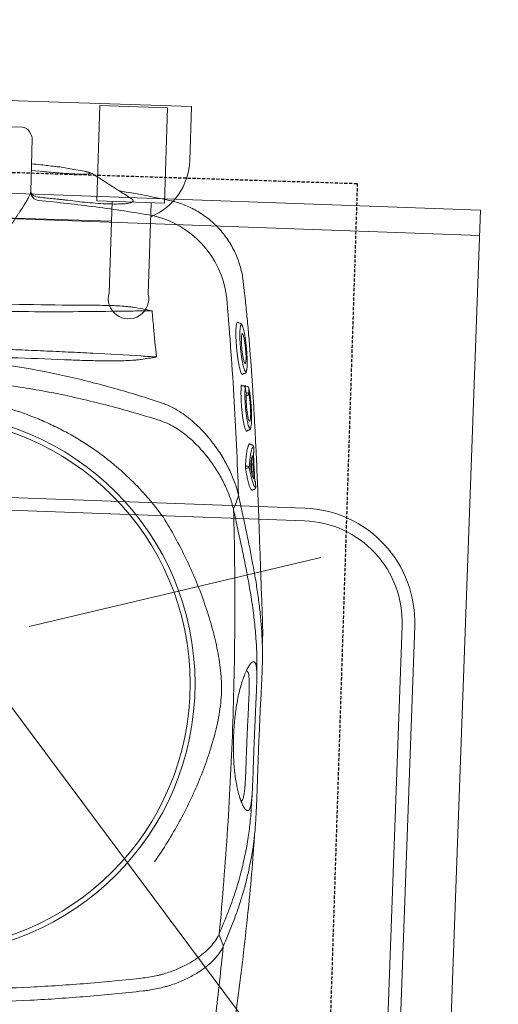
# Model space of a CAD drawing. Header units: millimetres. Extents: x 297264 to 416219, y -77299 to -23696.
# Tile 116 of 187: x 328414 to 328603, y -26513 to -26124. Entities that reach past the tile are written whole.
import ezdxf

# ---------------------------------------------------------------- set-up
doc = ezdxf.new("R2010")
doc.units = ezdxf.units.MM
doc.header["$LTSCALE"] = 2.5
doc.linetypes.add('11aa1PB-bd$0$11aa1PB-af$0$TRATTEGGIATA', pattern=[0.75, 0.5, -0.25])
for name, color, linetype, lineweight in [('CKD Equipments', 252, 'Continuous', 0), ('EQUIPMENT', 210, 'Continuous', 0), ('HATCH LIGHT', 250, 'Continuous', 0), ('K Equipment', 30, 'Continuous', 9)]:
    doc.layers.add(name, color=color, linetype=linetype, lineweight=lineweight)
doc.layers.add('FAINTEQUIP', color=253, linetype='Continuous')

# ---------------------------------------------------------------- blocks, each defined once
blk = doc.blocks.new('H-WASH')
at = {"layer": 'CKD Equipments', "color": 4}
for p, q in [((20, 0), (-20, 0)), ((20, -40), (20, 0)), ((20, -1), (-20, -1)), ((2.781, -17.054), (14.192, -13.925)), ((1.603, -19.539), (14.288, -35.313))]:
    blk.add_line(p, q, dxfattribs=at)
for points in [[(-13.5, -38), (13.5, -38, 0.414214), (18, -33.5), (18, -16.5, 0.414214), (13.5, -12), (-13.5, -12, 0.414214), (-18, -16.5), (-18, -33.5, 0.414214)], [(-13.5, -37.5), (13.5, -37.5, 0.414214), (17.5, -33.5), (17.5, -16.5, 0.414214), (13.5, -12.5), (-13.5, -12.5, 0.414214), (-17.5, -16.5), (-17.5, -33.5, 0.414214)]]:
    blk.add_lwpolyline(points, format="xyb", close=True, dxfattribs=at)
blk = doc.blocks.new('G$C62143A14')
at = {"linetype": 'Continuous', "lineweight": 0}
for p, q in [((203.83, 446.85), (137.8, 446.14)), ((207.44, 444.22), (206.85, 445.18)), ((208.18, 421.59), (207.96, 442.42)), ((208.09, 429.99), (211.67, 429.77)), ((229.05, 430.4), (224.9, 430.98)), ((263.02, 420.05), (263.03, 420.06)), ((293.32, 389.13), (293.32, 389.13)), ((293.99, 384.45), (293.33, 389.13)), ((291.52, 372.86), (291.75, 373.03)), ((291.75, 373.03), (291.89, 372.94)), ((292.68, 372.68), (292.07, 372.73)), ((294.69, 352.82), (294.55, 352.56)), ((294.69, 352.82), (295.04, 352.87)), ((295.02, 347.96), (294.44, 348.02)), ((295.57, 347.57), (295.56, 347.78)), ((295.62, 347.42), (295.63, 347.34)), ((296.51, 347.79), (295.72, 347.85)), ((297.11, 347.26), (297.12, 347.17)), ((297.14, 330.54), (297.51, 330.6)), ((299.19, 324.84), (298.65, 324.89)), ((299.65, 313.02), (299.11, 319.03)), ((299.93, 306.87), (299.54, 307.1)), ((300.25, 307.25), (300.6, 307.28)), ((263.88, 107.91), (263.87, 107.91))]:
    blk.add_line(p, q, dxfattribs=at)
at = {"linetype": 'Continuous', "lineweight": 0, "flags": 128}
for points in [[(297.14, 316.41), (297.53, 316.42), (297.75, 316.42)], [(297.76, 315.55), (297.54, 315.55), (297.25, 315.55)], [(294.35, 303.89), (293.65, 301.9), (292.93, 299.88)], [(294.36, 303.9), (294.36, 303.9), (294.36, 303.9)], [(294.76, 127.41), (294.02, 129.04), (293.28, 130.69)]]:
    blk.add_lwpolyline(points, dxfattribs=at)
at = {"linetype": 'Continuous', "lineweight": 0}
for radius in [106.93, 105]:
    blk.add_circle((173.18, 226), radius, dxfattribs=at)
for centre, radius, start, end in [((203.87, 443.35), 3.5, 31.58, 90.6162), ((204.46, 442.38), 3.5, 0.6162, 31.58), ((211.65, 421.66), 3.47, 181.0853, 266.5636), ((211.04, 422.65), 3.14, 205.2925, 273.8166), ((249.74, 376.79), 37.74, 9.6758, 79.5449), ((264.82, 359.79), 5.1, 198.6597, 198.9824), ((294.94, 347.26), 0.7, 12.661, 83.5815), ((296.43, 347.09), 0.7, 13.9483, 83.5267), ((296.58, 344.61), 0.647, 25.9821, 94.7257), ((296.48, 344.98), 0.693, 275.2747, 353.0745), ((298.68, 325.23), 0.348, 185.1947, 265.5072), ((299.12, 324.15), 0.697, 5.1574, 85.494), ((299.33, 321.9), 0.695, 318.7848, 5.7695), ((297.12, 316.75), 0.335, 206.4693, 272.844), ((297.27, 315.2), 0.351, 93.7086, 162.6713), ((297.78, 315.75), 0.67, 26.2861, 92.8593), ((297.71, 316.25), 0.701, 273.6779, 342.8405), ((300.28, 306.9), 0.349, 95.7954, 184.7427), ((300.53, 307.98), 0.698, 275.8053, 4.7892), ((300.37, 310.04), 0.693, 4.1684, 50.6673)]:
    blk.add_arc(centre, radius, start, end, dxfattribs=at)
for points, knots in [([(217.34, 431.84), (215.51, 432.03), (212.42, 432.35), (209.32, 432.48), (208.06, 432.53)], [0, 0, 0, 0, 0.593547, 1, 1, 1, 1]), ([(224.9, 430.98), (223.05, 431.29), (220.59, 431.72), (217.98, 431.83), (217.34, 431.86)], [0, 0, 0, 0, 0.753677, 1, 1, 1, 1]), ([(211.67, 429.77), (212.8, 429.7), (215.09, 429.56), (218.36, 429.4), (221.43, 429.28), (224.19, 429.21), (226.63, 429.19), (228.63, 429.23), (230.14, 429.31), (231.09, 429.45), (231.48, 429.63), (231.26, 429.85), (230.51, 430.11), (229.54, 430.3), (229.05, 430.4)], [0, 0, 0, 0, 0.082182, 0.166764, 0.247017, 0.329479, 0.412022, 0.496967, 0.579727, 0.664898, 0.747476, 0.832441, 0.915021, 1, 1, 1, 1]), ([(232.62, 429.35), (232.51, 429.44), (232.21, 429.6), (231.78, 429.77), (231.17, 429.96), (230.4, 430.16), (229.66, 430.3), (229.26, 430.36)], [0, 0, 0, 0, 0.095307, 0.229075, 0.409095, 0.722588, 1, 1, 1, 1]), ([(247.95, 420.3), (247.03, 420.83), (244.9, 422.08), (241.37, 424.17), (237.17, 426.65), (234.2, 428.42), (232.62, 429.35)], [0, 0, 0, 0, 0.1790671, 0.418189, 0.6906263, 1, 1, 1, 1]), ([(191.78, 388.17), (191.99, 389.22), (192.26, 390.25), (192.87, 392.28), (193.22, 393.28), (193.97, 395.21), (194.37, 396.15), (195.22, 398), (195.66, 398.9), (196.56, 400.66), (197.02, 401.53), (197.72, 402.8), (197.95, 403.22), (198.43, 404.05), (198.66, 404.46), (199.83, 406.48), (200.76, 408.01), (202.1, 410.19), (202.54, 410.89), (203.17, 411.93), (203.38, 412.27), (203.79, 412.93), (203.99, 413.25), (204.96, 414.85), (205.66, 416.01), (206.41, 417.33), (206.55, 417.58), (206.82, 418.08), (206.95, 418.32), (207.3, 419.01), (207.5, 419.42), (208, 420.56), (208.18, 421.17), (208.18, 421.59)], [0, 0, 0, 0, 0.0625, 0.0625, 0.125, 0.125, 0.1875, 0.1875, 0.25, 0.25, 0.3125, 0.3125, 0.34375, 0.34375, 0.375, 0.375, 0.5, 0.5, 0.5625, 0.5625, 0.59375, 0.59375, 0.625, 0.625, 0.75, 0.75, 0.78125, 0.78125, 0.8125, 0.8125, 0.875, 0.875, 1, 1, 1, 1]), ([(222.04, 418.78), (222.04, 418.78), (223.3, 418.79), (225.86, 418.35), (229.86, 418.16), (233.98, 417.93), (237.98, 417.85), (241.53, 417.88), (244.47, 418.04), (246.75, 418.33), (248.25, 418.73), (248.89, 419.24), (248.81, 419.75), (248.17, 420.12), (247.95, 420.25)], [0, 0, 0, 0, 0.000001, 0.07749, 0.156459, 0.25141, 0.349211, 0.444694, 0.543101, 0.640433, 0.740837, 0.840407, 0.943195, 1, 1, 1, 1]), ([(263.02, 420.08), (257.33, 421.08), (250.71, 422.24), (244.05, 423.02), (243.13, 423.13)], [0, 0, 0, 0, 0.861575, 1, 1, 1, 1]), ([(293.34, 389.13), (293.26, 389.7), (293.04, 391.17), (292.46, 393.48), (291.65, 396.06), (290.65, 398.57), (289.42, 401.09), (287.96, 403.58), (286.27, 406.01), (284.41, 408.27), (282.41, 410.34), (280.28, 412.24), (278.04, 413.94), (275.7, 415.46), (273.28, 416.78), (270.8, 417.9), (268.28, 418.84), (265.73, 419.56), (263.98, 419.98), (263.07, 420.1), (263.03, 420.11)], [0, 0, 0, 0, 0.037673, 0.095878, 0.154189, 0.212585, 0.271048, 0.33568, 0.39959, 0.46265, 0.524915, 0.586431, 0.647228, 0.707328, 0.766741, 0.825471, 0.883514, 0.940856, 0.997479, 1, 1, 1, 1]), ([(211.25, 419.52), (213.05, 419.41), (214.85, 419.3), (217.55, 419.11), (218.89, 419.02), (220.47, 418.9), (221.14, 418.85), (221.59, 418.81), (221.81, 418.8), (222.04, 418.78)], [0, 0, 0, 0, 0.5, 0.5, 0.75, 0.875, 0.9375, 0.9375, 1, 1, 1, 1]), ([(211.44, 418.2), (215.22, 417.96), (222.78, 417.5), (234.09, 416.51), (245.37, 415.35), (252.85, 414.38), (256.59, 413.9)], [0, 0, 0, 0, 0.249615, 0.499229, 0.749614, 1, 1, 1, 1]), ([(222.04, 418.78), (222.04, 418.78), (222.04, 418.78), (222.04, 418.78), (222.04, 418.78), (222.04, 418.78), (222.04, 418.78)], [0, 0, 0, 0, 0.000000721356, 0.000000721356, 0.000000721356, 0.000001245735, 0.000001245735, 0.000001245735, 0.000001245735]), ([(222.04, 418.78), (222.04, 418.78), (222.04, 418.78), (222.04, 418.78), (222.04, 418.78), (222.04, 418.78)], [0, 0, 0, 0, 0.341802, 0.948176, 1, 1, 1, 1]), ([(286.94, 383.13), (287.76, 376.65), (288.53, 370.15), (289.98, 357.15), (290.66, 350.64), (292.54, 331.08), (293.61, 318), (294.49, 304.89)], [0, 0, 0, 0, 0.25, 0.25, 0.5, 0.5, 1, 1, 1, 1]), ([(306.03, 246.53), (306.05, 246.74), (306.1, 247.44), (306.09, 249.1), (306.02, 251.41), (305.91, 253.61), (305.79, 255.51), (305.64, 257.64), (305.45, 260.19), (305.22, 263.27), (304.97, 266.57), (304.74, 269.7), (304.53, 272.52), (304.32, 275.47), (304.06, 279.2), (303.74, 283.72), (303.37, 289.07), (302.98, 294.49), (302.53, 300.72), (302.02, 307.68), (301.42, 315.36), (300.79, 323.06), (300.12, 330.75), (299.43, 338.41), (298.7, 346.04), (297.93, 353.61), (297.11, 361.08), (296.25, 368.42), (295.34, 375.55), (294.6, 380.92), (294.16, 383.8), (294.06, 384.46)], [0, 0, 0, 0, 0.00345, 0.046619, 0.089766, 0.112425, 0.13508, 0.158154, 0.181221, 0.209069, 0.237397, 0.25624, 0.275086, 0.294404, 0.313726, 0.346115, 0.37852, 0.411676, 0.44484, 0.491581, 0.538367, 0.585123, 0.633242, 0.681401, 0.729516, 0.779903, 0.830337, 0.880732, 0.93264, 0.98459, 1, 1, 1, 1]), ([(191, 376.67), (198.59, 376.8), (206.17, 376.94), (221.3, 377.29), (228.84, 377.49), (236.37, 377.71)], [0, 0, 0, 0, 0.5, 0.5, 1, 1, 1, 1]), ([(236.37, 377.71), (238.67, 377.78), (240.98, 377.82), (244.44, 377.78), (245.59, 377.76), (247.31, 377.68), (247.89, 377.65), (249.04, 377.56), (249.61, 377.51), (250.18, 377.45)], [0, 0, 0, 0, 0.5, 0.5, 0.75, 0.75, 0.875, 0.875, 1, 1, 1, 1]), ([(250.28, 375.96), (244.6, 375.66), (238.88, 375.38), (227.37, 374.87), (221.57, 374.64), (209.88, 374.24), (204, 374.07), (192.2, 373.78), (186.29, 373.66), (180.37, 373.57)], [0, 0, 0, 0, 0.25, 0.25, 0.5, 0.5, 0.75, 0.75, 1, 1, 1, 1]), ([(294.16, 352.6), (294.11, 352.65), (293.98, 352.78), (293.73, 353.31), (293.42, 354.15), (293.09, 355.26), (292.77, 356.58), (292.44, 358.09), (292.14, 359.73), (291.87, 361.47), (291.63, 363.23), (291.44, 364.97), (291.29, 366.64), (291.2, 368.2), (291.16, 369.59), (291.18, 370.78), (291.24, 371.74), (291.35, 372.47), (291.46, 372.73), (291.52, 372.86)], [0, 0, 0, 0, 0.033748, 0.0943765, 0.1550059, 0.2164046, 0.2778011, 0.3394988, 0.401186, 0.4625018, 0.5238027, 0.5842501, 0.6446877, 0.7043114, 0.7639324, 0.8229043, 0.8818778, 0.9409376, 1, 1, 1, 1]), ([(291.89, 372.94), (291.91, 372.94), (291.96, 372.91), (292.02, 372.8), (292.06, 372.73)], [0, 0, 0, 0, 0.362557, 1, 1, 1, 1]), ([(293.71, 371.53), (293.63, 371.79), (293.53, 372.04), (293.36, 372.27), (293.05, 372.57), (292.8, 372.64), (292.68, 372.68)], [0, 0, 0, 0, 0.040319, 0.556981, 0.79767, 1, 1, 1, 1]), ([(292.91, 371.44), (292.88, 371.3), (292.81, 370.96), (292.76, 370.16), (292.74, 369.11), (292.77, 367.89), (292.85, 366.53), (292.97, 365.07), (293.13, 363.56), (293.33, 362.02), (293.56, 360.51), (293.82, 359.04), (294.1, 357.68), (294.39, 356.46), (294.69, 355.42), (294.95, 354.63), (295.11, 354.31), (295.18, 354.18)], [0, 0, 0, 0, 0.051259, 0.120283, 0.188472, 0.25666, 0.324296, 0.39193, 0.459615, 0.527293, 0.595995, 0.664696, 0.734631, 0.804571, 0.875351, 0.946131, 1, 1, 1, 1]), ([(293.27, 372.08), (293.21, 372.06), (293.08, 372.03), (292.98, 371.77), (292.93, 371.56), (292.92, 371.5), (292.91, 371.44)], [0, 0, 0, 0, 0.435282, 0.87053, 0.887642, 1, 1, 1, 1]), ([(293.7, 371.55), (293.63, 371.69), (293.48, 371.99), (293.35, 372.05), (293.27, 372.08)], [0, 0, 0, 0, 0.460027, 1, 1, 1, 1]), ([(295.97, 354.29), (295.98, 354.35), (296.04, 354.57), (296.08, 355.21), (296.1, 356.17), (296.07, 357.34), (296, 358.65), (295.88, 360.07), (295.73, 361.57), (295.54, 363.11), (295.32, 364.64), (295.08, 366.13), (294.82, 367.54), (294.55, 368.81), (294.27, 369.93), (294, 370.83), (293.81, 371.37), (293.71, 371.53), (293.7, 371.55)], [0, 0, 0, 0, 0.024652, 0.093115, 0.161575, 0.22959, 0.297606, 0.365358, 0.433111, 0.501455, 0.569803, 0.639058, 0.708314, 0.778292, 0.84826, 0.918899, 0.989527, 1, 1, 1, 1]), ([(295.02, 357.12), (294.94, 357.28), (294.74, 357.66), (294.4, 358.94), (294.04, 360.69), (293.73, 362.7), (293.52, 364.71), (293.42, 366.44), (293.44, 367.69), (293.53, 368.06), (293.57, 368.21)], [0, 0, 0, 0, 0.104326, 0.2390748, 0.3747463, 0.5100267, 0.6439516, 0.7758487, 0.9059011, 1, 1, 1, 1]), ([(293.57, 368.21), (293.58, 368.28), (293.62, 368.55), (293.7, 368.56), (293.75, 368.57)], [0, 0, 0, 0, 0.273671, 1, 1, 1, 1]), ([(293.75, 368.57), (293.78, 368.56), (293.88, 368.54), (294, 368.28), (294.08, 368.1)], [0, 0, 0, 0, 0.292267, 1, 1, 1, 1]), ([(294.08, 368.1), (294.1, 368.07), (294.22, 367.87), (294.49, 366.91), (294.84, 365.29), (295.16, 363.32), (295.41, 361.3), (295.55, 359.45), (295.58, 357.95), (295.5, 357.42), (295.46, 357.16)], [0, 0, 0, 0, 0.025718, 0.168563, 0.309104, 0.450813, 0.590944, 0.727665, 0.867111, 1, 1, 1, 1]), ([(176.37, 358.94), (182.93, 359), (189.47, 359.03), (199.27, 359.03), (202.53, 359.03), (209.05, 359), (212.31, 358.99), (218.81, 358.93), (222.06, 358.9), (228.52, 358.82), (231.74, 358.78), (241.38, 358.62), (247.76, 358.49), (254.1, 358.33)], [0, 0, 0, 0, 0.25, 0.25, 0.375, 0.375, 0.5, 0.5, 0.625, 0.625, 0.75, 0.75, 1, 1, 1, 1]), ([(260, 358.13), (259.94, 358.11), (259.88, 358.09), (259.76, 358.07), (259.7, 358.05), (259.52, 358.01), (259.39, 357.99), (259.03, 357.91), (258.79, 357.86), (258.06, 357.71), (257.57, 357.62), (256.11, 357.33), (255.14, 357.15), (254.16, 356.97)], [0, 0, 0, 0, 0.03125, 0.03125, 0.0625, 0.0625, 0.125, 0.125, 0.25, 0.25, 0.5, 0.5, 1, 1, 1, 1]), ([(259.99, 358.16), (260.03, 358.16), (260.08, 358.17), (260.13, 358.18), (260.13, 358.18), (260.14, 358.18), (260.15, 358.18)], [0, 0, 0, 0, 0.0002027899, 0.0002027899, 0.0002027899, 0.000241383, 0.000241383, 0.000241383, 0.000241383]), ([(260, 358.13), (260.04, 358.14), (260.08, 358.16), (260.13, 358.17), (260.14, 358.18), (260.14, 358.18), (260.15, 358.18)], [0, 0, 0, 0, 0.0002012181, 0.0002012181, 0.0002012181, 0.0002381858, 0.0002381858, 0.0002381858, 0.0002381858]), ([(184.11, 354.02), (187.42, 353.89), (190.73, 353.7), (197.33, 353.19), (200.62, 352.87), (210.48, 351.74), (217.01, 350.75), (226.74, 348.97), (229.97, 348.33), (236.41, 346.95), (239.63, 346.22), (249.23, 343.92), (255.57, 342.23), (261.88, 340.42)], [0, 0, 0, 0, 0.125, 0.125, 0.25, 0.25, 0.5, 0.5, 0.625, 0.625, 0.75, 0.75, 1, 1, 1, 1]), ([(226.5, 355.78), (219.55, 355.81), (212.59, 355.82), (198.65, 355.8), (191.67, 355.77), (184.68, 355.72)], [0, 0, 0, 0, 0.5, 0.5, 1, 1, 1, 1]), ([(254.16, 356.97), (253.59, 356.87), (253.02, 356.78), (251.88, 356.63), (251.31, 356.57), (249.59, 356.4), (248.44, 356.3), (245, 356.08), (242.7, 355.98), (238.08, 355.85), (235.77, 355.81), (231.14, 355.77), (228.82, 355.77), (226.5, 355.78)], [0, 0, 0, 0, 0.0625, 0.0625, 0.125, 0.125, 0.25, 0.25, 0.5, 0.5, 0.75, 0.75, 1, 1, 1, 1]), ([(295.46, 357.16), (295.43, 357.05), (295.33, 356.78), (295.18, 356.76), (295.04, 357.07), (295.02, 357.12)], [0, 0, 0, 0, 0.3430891, 0.88625, 1, 1, 1, 1]), ([(295.04, 352.87), (295.18, 352.9), (295.45, 352.96), (295.69, 353.24), (295.84, 353.54), (295.93, 353.79), (295.96, 354.01), (295.98, 354.35)], [0, 0, 0, 0, 0.189682, 0.383118, 0.601033, 0.910563, 1, 1, 1, 1]), ([(295.18, 354.18), (295.2, 354.13), (295.31, 353.88), (295.51, 353.64), (295.73, 353.61), (295.89, 353.86), (295.95, 354.17), (295.97, 354.29)], [0, 0, 0, 0, 0.05833, 0.302284, 0.613601, 0.849253, 1, 1, 1, 1]), ([(294.55, 352.56), (294.53, 352.53), (294.46, 352.38), (294.33, 352.4), (294.2, 352.56), (294.16, 352.6)], [0, 0, 0, 0, 0.164294, 0.743142, 1, 1, 1, 1]), ([(262.02, 333.28), (258.73, 334.18), (255.43, 335.04), (248.8, 336.69), (245.48, 337.48), (235.46, 339.73), (228.74, 341.06), (218.57, 342.75), (215.17, 343.26), (208.35, 344.16), (204.93, 344.56), (194.65, 345.57), (187.78, 345.99), (180.88, 346.15)], [0, 0, 0, 0, 0.125, 0.125, 0.25, 0.25, 0.5, 0.5, 0.625, 0.625, 0.75, 0.75, 1, 1, 1, 1]), ([(296.72, 330.21), (296.64, 330.29), (296.48, 330.46), (296.21, 331.05), (295.92, 331.89), (295.62, 332.98), (295.33, 334.28), (295.04, 335.76), (294.78, 337.37), (294.55, 339.07), (294.35, 340.79), (294.2, 342.5), (294.09, 344.13), (294.03, 345.63), (294.02, 346.99), (294.05, 347.73), (294.07, 348.1)], [0, 0, 0, 0, 0.071618, 0.142753, 0.213878, 0.286427, 0.35898, 0.431664, 0.504338, 0.576108, 0.647879, 0.719404, 0.790924, 0.860781, 0.930635, 1, 1, 1, 1]), ([(294.07, 348.1), (294.07, 348.14), (294.08, 348.25), (294.11, 348.34), (294.16, 348.32), (294.21, 348.25), (294.23, 348.16), (294.23, 348.15)], [0, 0, 0, 0, 0.154961, 0.423114, 0.700286, 0.983621, 1, 1, 1, 1]), ([(294.44, 348.03), (294.42, 348.03), (294.36, 348.03), (294.29, 348.08), (294.24, 348.12), (294.22, 348.15), (294.22, 348.15), (294.22, 348.15)], [0, 0, 0, 0, 0.182746, 0.439819, 0.656767, 0.84565, 1, 1, 1, 1]), ([(295.56, 347.78), (295.56, 347.89), (295.56, 347.98), (295.58, 348.11), (295.59, 348.15), (295.61, 348.17), (295.62, 348.16), (295.64, 348.15), (295.65, 348.13), (295.67, 348.09), (295.68, 348.06), (295.7, 347.99), (295.71, 347.95), (295.72, 347.85)], [0, 0, 0, 0, 0.25, 0.25, 0.5, 0.5, 0.625, 0.625, 0.75, 0.75, 0.875, 0.875, 1, 1, 1, 1]), ([(295.63, 347.34), (295.62, 347.01), (295.59, 346.34), (295.6, 345.13), (295.65, 343.78), (295.75, 342.35), (295.88, 340.86), (296.05, 339.36), (296.26, 337.87), (296.48, 336.46), (296.73, 335.15), (296.99, 333.98), (297.26, 332.99), (297.49, 332.28), (297.62, 332.01), (297.67, 331.9)], [0, 0, 0, 0, 0.077175, 0.156582, 0.233739, 0.313124, 0.390191, 0.469435, 0.547696, 0.628206, 0.706882, 0.787758, 0.867927, 0.950446, 1, 1, 1, 1]), ([(296.18, 344.87), (296.1, 345.24), (296.02, 345.6), (295.94, 345.96), (295.84, 346.42), (295.73, 346.88), (295.63, 347.34)], [0, 0, 0, 0, 0.002000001, 0.002000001, 0.002000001, 0.004555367, 0.004555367, 0.004555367, 0.004555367]), ([(298.45, 331.95), (298.46, 331.99), (298.52, 332.19), (298.57, 332.76), (298.62, 333.69), (298.62, 334.81), (298.58, 336.08), (298.5, 337.45), (298.38, 338.92), (298.23, 340.41), (298.05, 341.92), (297.84, 343.39), (297.62, 344.77), (297.38, 346.07), (297.21, 346.8), (297.12, 347.17)], [0, 0, 0, 0, 0.020975, 0.103092, 0.183625, 0.266595, 0.345335, 0.426326, 0.505338, 0.586596, 0.666706, 0.749125, 0.829586, 0.912317, 1, 1, 1, 1]), ([(297.12, 347.17), (297.13, 346.81), (297.13, 346.45), (297.14, 346.09), (297.15, 345.69), (297.16, 345.29), (297.16, 344.9)], [0, 0, 0, 0, 0.002000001, 0.002000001, 0.002000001, 0.004185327, 0.004185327, 0.004185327, 0.004185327]), ([(296.09, 345.25), (296.17, 345.25), (296.31, 345.25), (296.46, 345.26), (296.53, 345.26)], [0, 0, 0, 0, 0.492258, 1, 1, 1, 1]), ([(297.58, 334.47), (297.49, 334.68), (297.28, 335.14), (296.94, 336.58), (296.61, 338.45), (296.35, 340.55), (296.19, 342.58), (296.15, 344.02), (296.17, 344.68), (296.18, 344.87)], [0, 0, 0, 0, 0.13658, 0.298557, 0.459137, 0.618553, 0.777567, 0.932744, 1, 1, 1, 1]), ([(296.54, 344.29), (296.47, 344.29), (296.39, 344.29), (296.32, 344.28), (296.25, 344.28), (296.18, 344.28), (296.16, 344.28)], [0.0009424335, 0.0009424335, 0.0009424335, 0.0009424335, 0.0012598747, 0.0012598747, 0.0012598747, 0.0015659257, 0.0015659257, 0.0015659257, 0.0015659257]), ([(297.16, 344.9), (297.28, 344.39), (297.51, 343.38), (297.82, 341.35), (298.05, 339.26), (298.19, 337.27), (298.2, 335.69), (298.16, 334.78), (298.09, 334.62), (298.08, 334.61)], [0, 0, 0, 0, 0.171047, 0.337716, 0.501919, 0.665785, 0.826587, 0.987812, 1, 1, 1, 1]), ([(176.96, 339.43), (179.33, 339.32), (181.45, 339.19), (184.64, 338.91), (185.7, 338.8), (187.83, 338.55), (188.88, 338.42), (194.15, 337.67), (198.29, 336.84), (206.46, 334.76), (210.49, 333.5), (216.42, 331.29), (218.39, 330.49), (221.31, 329.22), (222.28, 328.78), (224.21, 327.87), (225.17, 327.41), (229.93, 325.02), (233.59, 322.91), (240.66, 318.33), (244.06, 315.86), (248.96, 311.86), (250.56, 310.48), (252.91, 308.34), (253.69, 307.62), (255.22, 306.14), (255.98, 305.39), (259.71, 301.59), (262.53, 298.39), (265.16, 295.03)], [0, 0, 0, 0, 0.0625, 0.0625, 0.09375, 0.09375, 0.125, 0.125, 0.25, 0.25, 0.375, 0.375, 0.4375, 0.4375, 0.46875, 0.46875, 0.5, 0.5, 0.625, 0.625, 0.75, 0.75, 0.8125, 0.8125, 0.84375, 0.84375, 0.875, 0.875, 1, 1, 1, 1]), ([(261.89, 340.42), (262.18, 340.34), (262.47, 340.26), (263.05, 340.09), (263.34, 340), (264.19, 339.71), (264.75, 339.51), (266.4, 338.85), (267.46, 338.35), (269.53, 337.27), (270.53, 336.68), (272.48, 335.43), (273.41, 334.77), (276.1, 332.73), (277.76, 331.28), (280.86, 328.24), (282.3, 326.66), (283.99, 324.62), (284.32, 324.21), (284.96, 323.38), (285.28, 322.97), (286.2, 321.73), (286.79, 320.9), (288.47, 318.4), (289.48, 316.71), (291.29, 313.34), (292.1, 311.64), (293.13, 309.09), (293.45, 308.23), (294.02, 306.53), (294.28, 305.68), (294.5, 304.84)], [0, 0, 0, 0, 0.015625, 0.015625, 0.03125, 0.03125, 0.0625, 0.0625, 0.125, 0.125, 0.1875, 0.1875, 0.25, 0.25, 0.375, 0.375, 0.5, 0.5, 0.53125, 0.53125, 0.5625, 0.5625, 0.625, 0.625, 0.75, 0.75, 0.875, 0.875, 0.9375, 0.9375, 1, 1, 1, 1]), ([(298.08, 334.61), (298.03, 334.43), (297.92, 334.05), (297.73, 334.1), (297.6, 334.43), (297.58, 334.47)], [0, 0, 0, 0, 0.442836, 0.93482, 1, 1, 1, 1]), ([(292.69, 299.36), (292.26, 300.96), (291.71, 302.57), (290.72, 305), (290.36, 305.81), (289.6, 307.43), (289.2, 308.23), (287.91, 310.65), (286.95, 312.24), (284.85, 315.42), (283.7, 316.99), (281.18, 320.09), (279.83, 321.59), (276.94, 324.47), (275.4, 325.86), (272.9, 327.8), (272.03, 328.43), (270.67, 329.33), (270.21, 329.62), (269.28, 330.18), (268.8, 330.46), (267.36, 331.24), (266.37, 331.72), (264.32, 332.57), (263.27, 332.94), (262.17, 333.24)], [0, 0, 0, 0, 0.125, 0.125, 0.1875, 0.1875, 0.25, 0.25, 0.375, 0.375, 0.5, 0.5, 0.625, 0.625, 0.75, 0.75, 0.8125, 0.8125, 0.84375, 0.84375, 0.875, 0.875, 0.9375, 0.9375, 1, 1, 1, 1]), ([(297.14, 330.54), (297.14, 330.52), (297.1, 330.38), (297.05, 330.33), (297.02, 330.3)], [0, 0, 0, 0, 0.259715, 1, 1, 1, 1]), ([(297.51, 330.6), (297.64, 330.62), (297.9, 330.67), (298.14, 330.93), (298.31, 331.23), (298.4, 331.47), (298.43, 331.67), (298.44, 331.91)], [0, 0, 0, 0, 0.17949, 0.37827, 0.600214, 0.910843, 1, 1, 1, 1]), ([(297.67, 331.9), (297.7, 331.83), (297.81, 331.57), (297.99, 331.36), (298.2, 331.32), (298.35, 331.52), (298.42, 331.83), (298.45, 331.95)], [0, 0, 0, 0, 0.090668, 0.336678, 0.578374, 0.827655, 1, 1, 1, 1]), ([(297.02, 330.3), (296.99, 330.26), (296.91, 330.11), (296.8, 330.17), (296.72, 330.21)], [0, 0, 0, 0, 0.2883186, 1, 1, 1, 1]), ([(296.82, 316.6), (296.85, 317.77), (296.91, 318.83), (297.01, 320.26), (297.05, 320.72), (297.12, 321.35), (297.14, 321.56), (297.19, 321.95), (297.21, 322.14), (297.34, 323.04), (297.46, 323.63), (297.62, 324.2), (297.65, 324.31), (297.72, 324.5), (297.76, 324.59), (297.87, 324.83), (297.94, 324.95), (298.02, 325.04)], [0, 0, 0, 0, 0.25, 0.25, 0.375, 0.375, 0.4375, 0.4375, 0.5, 0.5, 0.75, 0.75, 0.8125, 0.8125, 0.875, 0.875, 1, 1, 1, 1]), ([(298.34, 325.2), (298.34, 325.19), (298.36, 325.18), (298.39, 325.12), (298.41, 325.05), (298.41, 325.05), (298.41, 325.05), (298.41, 325.05), (298.41, 325.05), (298.41, 325.03), (298.41, 325.02), (298.42, 325.01)], [0, 0, 0, 0, 0.360471, 0.996119, 1, 1, 1, 1, 1, 1, 1.104216, 1.104216, 1.104216, 1.104216]), ([(299.21, 323.4), (299.17, 323.3), (299.01, 322.93), (298.78, 321.67), (298.58, 319.9), (298.44, 317.97), (298.4, 316.69), (298.38, 316.05)], [0, 0, 0, 0, 0.101558, 0.36428, 0.634712, 0.816091, 1, 1, 1, 1]), ([(299.81, 324.21), (299.68, 324.19), (299.47, 324.14), (299.28, 323.61), (299.21, 323.4)], [0, 0, 0, 0, 0.608975, 1, 1, 1, 1]), ([(300.02, 321.97), (299.98, 322.44), (299.94, 322.9), (299.89, 323.37), (299.87, 323.65), (299.84, 323.93), (299.81, 324.21)], [0, 0, 0, 0, 0.002, 0.002, 0.002, 0.003216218, 0.003216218, 0.003216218, 0.003216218]), ([(298.95, 317.07), (298.97, 317.47), (299, 317.84), (299.05, 318.52), (299.09, 318.84), (299.2, 319.71), (299.29, 320.17), (299.39, 320.51)], [0, 0, 0, 0, 0.25, 0.25, 0.5, 0.5, 1, 1, 1, 1]), ([(299.39, 320.51), (299.41, 320.58), (299.44, 320.6), (299.48, 320.55), (299.5, 320.52), (299.53, 320.44), (299.55, 320.39), (299.58, 320.27), (299.59, 320.2), (299.63, 320.04), (299.64, 319.95), (299.67, 319.75), (299.69, 319.65), (299.71, 319.44), (299.72, 319.33), (299.73, 319.22)], [0, 0, 0, 0, 0.25, 0.25, 0.375, 0.375, 0.5, 0.5, 0.625, 0.625, 0.75, 0.75, 0.875, 0.875, 1, 1, 1, 1]), ([(299.9, 320.47), (299.88, 320.64), (299.87, 320.8), (299.86, 321.04), (299.86, 321.11), (299.85, 321.25), (299.85, 321.32), (299.85, 321.45), (299.85, 321.51), (299.86, 321.61), (299.86, 321.66), (299.88, 321.78), (299.89, 321.83), (299.91, 321.85)], [0, 0, 0, 0, 0.25, 0.25, 0.375, 0.375, 0.5, 0.5, 0.625, 0.625, 0.75, 0.75, 1, 1, 1, 1]), ([(296.94, 315.3), (296.92, 315.4), (296.9, 315.5), (296.87, 315.71), (296.86, 315.83), (296.84, 316.06), (296.83, 316.18), (296.82, 316.4), (296.82, 316.5), (296.82, 316.6)], [0, 0, 0, 0, 0.25, 0.25, 0.5, 0.5, 0.75, 0.75, 1, 1, 1, 1]), ([(299.54, 307.1), (299.53, 307.1), (299.38, 307.19), (299.02, 307.89), (298.46, 309.27), (297.9, 311.14), (297.39, 313.18), (297.09, 314.59), (296.94, 315.3)], [0, 0, 0, 0, 0.014248, 0.225084, 0.445739, 0.672661, 0.835112, 1, 1, 1, 1]), ([(298.38, 316.05), (298.57, 315.15), (298.96, 313.34), (299.55, 311.21), (300.06, 309.65), (300.35, 309.1), (300.47, 308.88)], [0, 0, 0, 0, 0.266556, 0.54057, 0.811878, 1, 1, 1, 1]), ([(299.12, 315.04), (299.11, 315.1), (299.1, 315.18), (299.07, 315.33), (299.05, 315.42), (299.02, 315.68), (298.99, 315.87), (298.97, 316.15), (298.96, 316.24), (298.95, 316.43), (298.95, 316.52), (298.94, 316.69), (298.94, 316.78), (298.94, 316.93), (298.94, 317.01), (298.95, 317.07)], [0, 0, 0, 0, 0.125, 0.125, 0.25, 0.25, 0.5, 0.5, 0.625, 0.625, 0.75, 0.75, 0.875, 0.875, 1, 1, 1, 1]), ([(300.19, 311.52), (300.11, 311.7), (300.02, 311.9), (299.85, 312.38), (299.76, 312.65), (299.49, 313.53), (299.31, 314.23), (299.12, 315.04)], [0, 0, 0, 0, 0.25, 0.25, 0.5, 0.5, 1, 1, 1, 1]), ([(300.3, 312.85), (300.31, 312.74), (300.32, 312.63), (300.33, 312.42), (300.33, 312.31), (300.34, 312.12), (300.34, 312.03), (300.34, 311.86), (300.33, 311.78), (300.32, 311.59), (300.3, 311.51), (300.26, 311.46), (300.25, 311.46), (300.22, 311.47), (300.21, 311.49), (300.19, 311.52)], [0, 0, 0, 0, 0.125, 0.125, 0.25, 0.25, 0.375, 0.375, 0.5, 0.5, 0.75, 0.75, 0.875, 0.875, 1, 1, 1, 1]), ([(300.92, 310.22), (300.9, 310.24), (300.88, 310.3), (300.84, 310.42), (300.83, 310.47), (300.81, 310.57), (300.8, 310.63), (300.76, 310.82), (300.74, 310.97), (300.7, 311.28), (300.68, 311.45), (300.67, 311.62)], [0, 0, 0, 0, 0.25, 0.25, 0.375, 0.375, 0.5, 0.5, 0.75, 0.75, 1, 1, 1, 1]), ([(299.98, 307.08), (299.98, 307.07), (299.98, 307.05), (299.98, 307.04), (299.98, 307), (299.97, 306.9), (299.95, 306.88), (299.93, 306.87)], [-0.134772, -0.134772, -0.134772, -0.134772, 0, 0, 0, 0.374519, 1, 1, 1, 1]), ([(300.47, 308.88), (300.53, 308.75), (300.7, 308.38), (300.95, 308.11), (301.14, 308.06), (301.23, 308.04)], [0, 0, 0, 0, 0.205685, 0.600472, 1, 1, 1, 1]), ([(301.23, 308.04), (301.19, 308.5), (301.15, 308.97), (301.11, 309.43), (301.1, 309.65), (301.08, 309.87), (301.06, 310.1)], [0, 0, 0, 0, 0.002, 0.002, 0.002, 0.002950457, 0.002950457, 0.002950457, 0.002950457]), ([(294.5, 304.84), (294.51, 304.77), (294.52, 304.69), (294.53, 304.52), (294.53, 304.43), (294.51, 304.27), (294.49, 304.19), (294.43, 304.04), (294.4, 303.97), (294.36, 303.9)], [0, 0, 0, 0, 0.25, 0.25, 0.5, 0.5, 0.75, 0.75, 1, 1, 1, 1]), ([(294.5, 304.84), (294.5, 304.84), (294.5, 304.85), (294.49, 304.86), (294.49, 304.87), (294.49, 304.88), (294.49, 304.89)], [0, 0, 0, 0, 0.000033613, 0.000033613, 0.000033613, 0.0000984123, 0.0000984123, 0.0000984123, 0.0000984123]), ([(294.49, 304.89), (295.09, 302.54), (296.29, 297.84), (297.97, 291.2), (299.52, 284.89), (300.69, 279.97), (301.27, 277.25), (301.44, 276.45)], [0, 0, 0, 0, 0.225239, 0.450475, 0.677754, 0.905051, 1, 1, 1, 1]), ([(292.81, 298.92), (293.68, 285.01), (294.34, 271.07), (295.02, 250.13), (295.19, 243.14), (295.43, 229.15), (295.5, 222.15), (295.54, 201.17), (295.36, 187.21), (294.56, 159.32), (293.96, 145.4), (293.13, 131.5)], [0, 0, 0, 0, 0.25, 0.25, 0.375, 0.375, 0.5, 0.5, 0.75, 0.75, 1, 1, 1, 1]), ([(301.12, 263.85), (300.65, 266.26), (299.77, 270.69), (298.2, 277.53), (296.56, 284.26), (294.77, 291.32), (293.46, 296.39), (292.81, 298.92)], [0, 0, 0, 0, 0.229395, 0.422012, 0.614832, 0.807537, 1, 1, 1, 1]), ([(265.16, 295.03), (266.9, 292.42), (268.56, 289.8), (271.72, 284.5), (273.22, 281.83), (276.08, 276.42), (277.43, 273.7), (279.98, 268.18), (281.17, 265.39), (283.41, 259.74), (284.44, 256.91), (285.85, 252.62), (286.3, 251.18), (287.14, 248.29), (287.54, 246.84), (288.29, 243.91), (288.64, 242.44), (289.27, 239.47), (289.55, 237.97), (290.02, 234.96), (290.22, 233.44), (290.43, 231.13), (290.49, 230.35), (290.55, 229.19), (290.56, 228.8), (290.59, 228.01), (290.6, 227.62), (290.62, 225.65), (290.56, 224.09), (290.35, 221.02), (290.18, 219.49), (289.77, 216.47), (289.52, 214.97), (288.95, 211.99), (288.63, 210.51), (287.95, 207.58), (287.58, 206.12), (286.8, 203.23), (286.38, 201.79), (285.07, 197.5), (284.11, 194.66), (280.98, 186.21), (278.56, 180.65), (274.42, 172.38), (272.96, 169.66), (269.9, 164.27), (268.3, 161.61), (266.62, 158.98)], [0, 0, 0, 0, 0.0625, 0.0625, 0.125, 0.125, 0.1875, 0.1875, 0.25, 0.25, 0.3125, 0.3125, 0.34375, 0.34375, 0.375, 0.375, 0.40625, 0.40625, 0.4375, 0.4375, 0.46875, 0.46875, 0.484375, 0.484375, 0.492188, 0.492188, 0.5, 0.5, 0.53125, 0.53125, 0.5625, 0.5625, 0.59375, 0.59375, 0.625, 0.625, 0.65625, 0.65625, 0.6875, 0.6875, 0.75, 0.75, 0.875, 0.875, 0.9375, 0.9375, 1, 1, 1, 1]), ([(301.44, 276.45), (301.75, 275.05), (302.55, 271.44), (303.6, 265.92), (304.62, 259.79), (305.4, 253.83), (305.96, 247.99), (306.24, 243.12), (306.35, 239.27), (306.37, 236.26), (306.35, 232.9), (306.3, 229.24), (306.24, 225.22), (306.18, 221.07), (306.13, 216.7), (306.09, 212.1), (306.06, 207.11), (306.04, 201.95), (306.04, 196.95), (306.05, 192.75), (306.06, 189.23), (306.06, 186.3), (306.05, 183.54), (306.03, 180.52), (305.98, 177.38), (305.88, 174.2), (305.73, 171.32), (305.46, 167.82), (304.99, 163.66), (304.2, 158.49), (303.16, 153), (302.17, 148.58), (301.46, 146.05), (301.24, 145.3)], [0, 0, 0, 0, 0.033599, 0.086704, 0.14001, 0.193319, 0.246393, 0.299468, 0.326258, 0.353125, 0.379834, 0.406408, 0.428618, 0.451478, 0.47167, 0.492329, 0.516002, 0.540379, 0.564065, 0.588402, 0.605742, 0.623087, 0.640895, 0.658706, 0.685242, 0.711788, 0.738802, 0.765824, 0.81871, 0.871587, 0.924587, 0.977588, 1, 1, 1, 1]), ([(304.34, 232.77), (304.34, 233.59), (304.32, 235.34), (304.17, 240.5), (303.67, 247.37), (302.53, 255.86), (301.72, 260.92), (301.15, 263.69), (301.12, 263.85)], [0, 0, 0, 0, 0.076639, 0.163762, 0.518013, 0.751525, 0.985081, 1, 1, 1, 1]), ([(304.01, 184.73), (303.97, 184.22), (303.86, 183.03), (303.62, 181.83), (303.29, 180.95), (302.86, 180.52), (302.33, 180.49), (301.69, 180.94), (300.97, 181.91), (300.2, 183.37), (299.41, 185.28), (298.69, 187.43), (298.06, 189.77), (297.52, 192.16), (297.04, 194.87), (296.62, 197.87), (296.32, 200.95), (296.12, 203.96), (296.02, 206.73), (295.99, 209.52), (296.03, 212.49), (296.17, 215.56), (296.38, 218.45), (296.7, 221.56), (297.14, 224.68), (297.72, 227.74), (298.34, 230.38), (298.99, 232.61), (299.71, 234.69), (300.48, 236.52), (301.26, 237.97), (301.97, 238.89), (302.61, 239.35), (303.16, 239.35), (303.62, 238.79), (303.98, 237.69), (304.12, 236.37), (304.2, 235.72)], [0, 0, 0, 0, 0.026608, 0.06138, 0.0962, 0.130925, 0.168927, 0.207024, 0.245099, 0.283069, 0.316694, 0.350298, 0.37294, 0.395622, 0.418192, 0.438002, 0.457786, 0.474878, 0.488481, 0.502082, 0.518368, 0.53466, 0.550889, 0.567128, 0.590899, 0.614713, 0.640745, 0.66688, 0.692979, 0.729781, 0.766704, 0.803672, 0.840537, 0.880482, 0.920552, 0.960572, 1, 1, 1, 1]), ([(301.35, 209.93), (301.35, 210.19), (301.36, 211.47), (301.38, 213.82), (301.42, 217.11), (301.47, 220.46), (301.51, 223.57), (301.53, 226.21), (301.52, 228.58), (301.47, 230.66), (301.34, 232.62), (301.12, 234.17), (300.83, 235.18), (300.57, 235.43), (300.47, 235.53), (300.47, 235.53), (300.47, 235.53), (300.47, 235.53), (300.38, 235.62), (300.28, 235.71), (300.19, 235.8)], [0, 0, 0, 0, 0.014263, 0.071432, 0.130741, 0.207145, 0.286904, 0.364421, 0.443321, 0.542698, 0.643157, 0.777817, 0.912539, 1, 1, 1, 1, 1, 1, 1.081436, 1.081436, 1.081436, 1.081436]), ([(304.2, 235.72), (304.2, 235.72), (304.26, 235.25), (304.32, 233.87), (304.38, 231.79), (304.39, 229.49), (304.39, 227.19), (304.36, 224.56), (304.33, 221.57), (304.3, 218.26), (304.26, 214.65), (304.24, 211.81), (304.24, 210.23), (304.24, 209.92)], [0, 0, 0, 0, 0.0021857, 0.1486808, 0.2950678, 0.3936347, 0.4923949, 0.5907133, 0.6868358, 0.782863, 0.8795306, 0.9761461, 1, 1, 1, 1]), ([(299.89, 184.14), (299.99, 184.23), (300.1, 184.32), (300.2, 184.41), (300.2, 184.41), (300.2, 184.41), (300.2, 184.41), (300.25, 184.46), (300.44, 184.63), (300.69, 185.34), (300.95, 186.59), (301.14, 188.42), (301.24, 190.5), (301.29, 192.62), (301.31, 194.59), (301.32, 197.05), (301.32, 199.79), (301.32, 202.55), (301.32, 205.02), (301.33, 207.5), (301.34, 209.11), (301.35, 209.93)], [-0.088365, -0.088365, -0.088365, -0.088365, 0, 0, 0, 0, 0, 0, 0.042963, 0.162036, 0.283698, 0.405299, 0.528456, 0.591382, 0.654277, 0.728503, 0.80457, 0.856235, 0.909083, 0.954041, 1, 1, 1, 1]), ([(304.24, 209.92), (304.23, 208.94), (304.22, 206.98), (304.22, 203.98), (304.22, 201.01), (304.23, 197.79), (304.23, 194.6), (304.23, 191.57), (304.2, 189), (304.14, 186.89), (304.09, 185.47), (304.02, 184.88), (304.01, 184.73)], [0, 0, 0, 0, 0.0782123, 0.1564368, 0.2446658, 0.3329467, 0.4546253, 0.5765046, 0.703629, 0.8312553, 0.9586974, 1, 1, 1, 1]), ([(303.91, 180.58), (304.02, 182.73), (304.13, 185.07), (304.16, 187.42), (304.16, 187.6)], [0, 0, 0, 0, 0.919543, 1, 1, 1, 1]), ([(302.2, 162.92), (302.26, 163.21), (302.79, 165.97), (303.23, 169.58), (303.65, 173.93), (303.86, 177.33), (303.99, 180.67), (304.03, 183.21), (304.05, 184.25)], [0, 0, 0, 0, 0.042136, 0.404804, 0.566088, 0.727781, 0.888854, 1, 1, 1, 1]), ([(296.81, 65.48), (298.08, 75.69), (300.71, 96.79), (303.47, 128.89), (305.24, 155.54), (305.68, 171.27), (305.65, 170.35)], [0, 0, 0, 0, 0.27832, 0.574596, 0.870871, 1, 1, 1, 1]), ([(293.13, 131.5), (294.21, 134.35), (296.37, 140.06), (298.94, 148.11), (300.93, 155.81), (301.81, 160.74), (302.2, 162.92)], [0, 0, 0, 0, 0.263525, 0.527185, 0.79078, 1, 1, 1, 1]), ([(301.24, 145.3), (300.98, 144.33), (300.26, 141.65), (298.83, 137.28), (297, 132.07), (295.6, 128.41), (294.9, 126.59)], [0, 0, 0, 0, 0.157579, 0.438078, 0.719047, 1, 1, 1, 1]), ([(263.89, 113.03), (265.76, 113.31), (267.57, 113.69), (269.77, 114.29), (270.21, 114.41), (271.07, 114.67), (271.5, 114.81), (272.77, 115.23), (273.6, 115.53), (276.01, 116.48), (277.52, 117.17), (279.68, 118.29), (280.38, 118.68), (281.74, 119.48), (282.4, 119.89), (284.29, 121.16), (285.45, 122.03), (287.56, 123.81), (288.51, 124.72), (289.57, 125.89), (289.78, 126.12), (290.17, 126.59), (290.36, 126.83), (290.92, 127.53), (291.25, 128), (292.18, 129.42), (292.68, 130.37), (293.07, 131.33)], [0, 0, 0, 0, 0.125, 0.125, 0.15625, 0.15625, 0.1875, 0.1875, 0.25, 0.25, 0.375, 0.375, 0.4375, 0.4375, 0.5, 0.5, 0.625, 0.625, 0.75, 0.75, 0.78125, 0.78125, 0.8125, 0.8125, 0.875, 0.875, 1, 1, 1, 1]), ([(294.91, 126.6), (294.71, 126.11), (294.48, 125.62), (293.95, 124.63), (293.66, 124.14), (292.68, 122.67), (291.91, 121.71), (290.13, 119.81), (289.12, 118.87), (287.43, 117.49), (286.84, 117.04), (285.59, 116.14), (284.95, 115.7), (282.92, 114.4), (281.48, 113.59), (278.41, 112.07), (276.78, 111.36), (274.62, 110.55), (274.18, 110.4), (273.3, 110.09), (272.85, 109.95), (271.5, 109.53), (270.59, 109.27), (268.73, 108.8), (267.78, 108.58), (266.34, 108.3), (265.85, 108.21), (265.11, 108.09), (264.87, 108.05), (264.37, 107.98), (264.13, 107.94), (263.88, 107.91)], [0, 0, 0, 0, 0.0625, 0.0625, 0.125, 0.125, 0.25, 0.25, 0.375, 0.375, 0.4375, 0.4375, 0.5, 0.5, 0.625, 0.625, 0.75, 0.75, 0.78125, 0.78125, 0.8125, 0.8125, 0.875, 0.875, 0.9375, 0.9375, 0.96875, 0.96875, 0.984375, 0.984375, 1, 1, 1, 1]), ([(294.9, 126.59), (294.32, 117.35), (293.65, 108.13), (292.12, 89.72), (291.25, 80.53), (290.3, 71.36)], [0, 0, 0, 0, 0.5, 0.5, 1, 1, 1, 1]), ([(294.91, 126.6), (294.92, 126.63), (294.92, 126.66), (294.93, 126.73), (294.93, 126.76), (294.93, 126.87), (294.92, 126.94), (294.88, 127.15), (294.83, 127.28), (294.76, 127.4)], [0, 0, 0, 0, 0.125, 0.125, 0.25, 0.25, 0.5, 0.5, 1, 1, 1, 1]), ([(85.06, 111.09), (92.41, 110.17), (99.79, 109.34), (114.61, 107.92), (122.05, 107.33), (136.99, 106.39), (144.47, 106.05), (159.47, 105.64), (166.98, 105.58), (181.99, 105.74), (189.5, 105.97), (204.48, 106.69), (211.94, 107.19), (223.12, 108.14), (226.83, 108.48), (234.27, 109.24), (237.97, 109.64), (249.07, 110.95), (256.43, 111.93), (263.76, 113.01)], [0, 0, 0, 0, 0.125, 0.125, 0.25, 0.25, 0.375, 0.375, 0.5, 0.5, 0.625, 0.625, 0.75, 0.75, 0.8125, 0.8125, 0.875, 0.875, 1, 1, 1, 1]), ([(263.87, 107.91), (256.54, 106.81), (249.17, 105.82), (238.07, 104.49), (234.37, 104.07), (226.94, 103.31), (223.21, 102.95), (212.02, 101.99), (204.54, 101.48), (189.56, 100.75), (182.06, 100.52), (167.03, 100.36), (159.51, 100.42), (144.51, 100.84), (137.03, 101.19), (125.83, 101.91), (122.1, 102.18), (114.65, 102.79), (110.93, 103.12), (99.8, 104.21), (92.42, 105.05), (85.06, 105.98)], [0, 0, 0, 0, 0.125, 0.125, 0.1875, 0.1875, 0.25, 0.25, 0.375, 0.375, 0.5, 0.5, 0.625, 0.625, 0.75, 0.75, 0.8125, 0.8125, 0.875, 0.875, 1, 1, 1, 1])]:
    blk.add_open_spline(points, degree=3, knots=knots, dxfattribs=at)
for points in [[(250.18, 377.45), (252.73, 377.15), (255.26, 376.74), (257.78, 376.28)], [(257.78, 376.28), (255.24, 376.2), (252.74, 376.09), (250.28, 375.96)], [(257.78, 376.28), (258.04, 374.21), (258.31, 372.13), (258.59, 370.05)], [(258.59, 370.05), (259.1, 366.09), (259.61, 362.14), (260.15, 358.18)], [(254.1, 358.33), (256.1, 358.27), (258.12, 358.22), (260.15, 358.18)], [(261.88, 340.42), (261.88, 340.42), (261.88, 340.42), (261.89, 340.42)], [(262.17, 333.24), (262.12, 333.25), (262.07, 333.27), (262.02, 333.28)], [(298.02, 325.04), (298.12, 325.16), (298.22, 325.21), (298.34, 325.2)], [(299.73, 319.22), (299.93, 317.1), (300.12, 314.97), (300.3, 312.85)], [(300.67, 311.62), (300.42, 314.57), (300.17, 317.52), (299.9, 320.47)], [(299.91, 321.85), (299.94, 321.91), (299.98, 321.95), (300.02, 321.97)], [(301.06, 310.1), (301.01, 310.12), (300.97, 310.16), (300.92, 310.22)], [(294.35, 303.89), (294.36, 303.89), (294.36, 303.89), (294.36, 303.9)], [(292.69, 299.36), (292.71, 299.54), (292.8, 299.72), (292.93, 299.88)], [(292.81, 298.92), (292.77, 299.07), (292.73, 299.22), (292.69, 299.36)], [(293.07, 131.33), (293.09, 131.38), (293.11, 131.44), (293.13, 131.5)], [(293.07, 131.33), (293.07, 131.11), (293.15, 130.89), (293.28, 130.69)], [(294.76, 127.4), (294.76, 127.4), (294.76, 127.4), (294.76, 127.41)], [(294.9, 126.59), (294.91, 126.59), (294.91, 126.6), (294.91, 126.6)], [(263.76, 113.01), (263.8, 113.02), (263.84, 113.02), (263.89, 113.03)]]:
    blk.add_open_spline(points, degree=3, dxfattribs=at)
at = {"layer": 'EQUIPMENT'}
blk.add_lwpolyline([(255.93, 413.33, 0.294125), (270.5, 436.14), (270.42, 457.48), (60.67, 456.7), (60.75, 435.36, 0.340822), (79.49, 411.25)], format="xyb", dxfattribs=at)
blk.add_lwpolyline([(255.93, 413.33, 0.294125), (270.5, 436.14), (270.42, 457.48), (60.67, 456.7), (60.75, 435.36, 0.340822), (79.49, 411.25)], format="xyb", dxfattribs=at)
blk.add_lwpolyline([(255.93, 413.33, 0.294125), (270.5, 436.14), (270.42, 457.48), (60.67, 456.7), (60.75, 435.36, 0.340822), (79.49, 411.25)], format="xyb", dxfattribs=at)
blk.add_lwpolyline([(255.93, 413.33, 0.294125), (270.5, 436.14), (270.42, 457.48), (60.67, 456.7), (60.75, 435.36, 0.340822), (79.49, 411.25)], format="xyb", dxfattribs=at)
blk.add_lwpolyline([(255.93, 413.33, 0.294125), (270.5, 436.14), (270.42, 457.48), (60.67, 456.7), (60.75, 435.36, 0.340822), (79.49, 411.25)], format="xyb", dxfattribs=at)
blk.add_lwpolyline([(255.93, 413.33, 0.294125), (270.5, 436.14), (270.42, 457.48), (60.67, 456.7), (60.75, 435.36, 0.340822), (79.49, 411.25)], format="xyb", dxfattribs=at)
blk.add_lwpolyline([(255.93, 413.33, 0.294125), (270.5, 436.14), (270.42, 457.48), (60.67, 456.7), (60.75, 435.36, 0.340822), (79.49, 411.25)], format="xyb", dxfattribs=at)
blk.add_lwpolyline([(255.93, 413.33, 0.294125), (270.5, 436.14), (270.42, 457.48), (60.67, 456.7), (60.75, 435.36, 0.340822), (79.49, 411.25)], format="xyb", dxfattribs=at)
blk.add_lwpolyline([(234.36, 418.86), (261.12, 418.96), (260.98, 456.66), (234.22, 456.56)], close=True, dxfattribs=at)
blk.add_lwpolyline([(234.36, 418.86), (261.12, 418.96), (260.98, 456.66), (234.22, 456.56)], close=True, dxfattribs=at)
blk.add_lwpolyline([(234.36, 418.86), (261.12, 418.96), (260.98, 456.66), (234.22, 456.56)], close=True, dxfattribs=at)
blk.add_lwpolyline([(234.36, 418.86), (261.12, 418.96), (260.98, 456.66), (234.22, 456.56)], close=True, dxfattribs=at)
blk.add_lwpolyline([(234.36, 418.86), (261.12, 418.96), (260.98, 456.66), (234.22, 456.56)], close=True, dxfattribs=at)
blk.add_lwpolyline([(234.36, 418.86), (261.12, 418.96), (260.98, 456.66), (234.22, 456.56)], close=True, dxfattribs=at)
blk.add_lwpolyline([(234.36, 418.86), (261.12, 418.96), (260.98, 456.66), (234.22, 456.56)], close=True, dxfattribs=at)
blk.add_lwpolyline([(234.36, 418.86), (261.12, 418.96), (260.98, 456.66), (234.22, 456.56)], close=True, dxfattribs=at)
for points in [[(240.41, 418.88), (240.54, 382.77)], [(240.41, 418.88), (240.54, 382.77)], [(240.41, 418.88), (240.54, 382.77)], [(240.41, 418.88), (240.54, 382.77)], [(240.41, 418.88), (240.54, 382.77)], [(240.41, 418.88), (240.54, 382.77)], [(240.41, 418.88), (240.54, 382.77)], [(240.41, 418.88), (240.54, 382.77)], [(256.04, 382.83), (255.9, 418.94)], [(256.04, 382.83), (255.9, 418.94)], [(256.04, 382.83), (255.9, 418.94)], [(256.04, 382.83), (255.9, 418.94)], [(256.04, 382.83), (255.9, 418.94)], [(256.04, 382.83), (255.9, 418.94)], [(256.04, 382.83), (255.9, 418.94)], [(256.04, 382.83), (255.9, 418.94)], [(184.5, 410.82), (240.44, 411.03)], [(184.5, 410.82), (240.44, 411.03)], [(184.5, 410.82), (240.44, 411.03)], [(184.5, 410.82), (240.44, 411.03)], [(184.5, 410.82), (240.44, 411.03)], [(184.5, 410.82), (240.44, 411.03)], [(184.5, 410.82), (240.44, 411.03)], [(184.5, 410.82), (240.44, 411.03)]]:
    blk.add_lwpolyline(points, dxfattribs=at)
blk.add_arc((248.3, 380.82), 8, 165.8268, 14.5999, dxfattribs=at)
blk.add_arc((248.3, 380.82), 8, 165.8268, 14.5999, dxfattribs=at)
blk.add_arc((248.3, 380.82), 8, 165.8268, 14.5999, dxfattribs=at)
blk.add_arc((248.3, 380.82), 8, 165.8268, 14.5999, dxfattribs=at)
blk.add_arc((248.3, 380.82), 8, 165.8268, 14.5999, dxfattribs=at)
blk.add_arc((248.3, 380.82), 8, 165.8268, 14.5999, dxfattribs=at)
blk.add_arc((248.3, 380.82), 8, 165.8268, 14.5999, dxfattribs=at)
blk.add_arc((248.3, 380.82), 8, 165.8268, 14.5999, dxfattribs=at)
at = {"layer": 'FAINTEQUIP', "color": 4, "linetype": '11aa1PB-bd$0$11aa1PB-af$0$TRATTEGGIATA'}
blk.add_lwpolyline([(337, 429.45), (338.5, 25.45), (1.5, 24.2), (0, 428.19), (337, 429.45)], dxfattribs=at)

msp = doc.modelspace()

# ---------------------------------------------------------------- hatches: boundary and pattern name
at = {"layer": 'HATCH LIGHT', "true_color": 0x636466}
h = msp.add_hatch(dxfattribs=at)
h.set_pattern_fill('ANSI32', color=251, scale=6)
h.set_pattern_definition([(45, (257511.52, -46725.026), (-40.411153, 40.411153), []), (45, (257538.46, -46725.026), (-40.411153, 40.411153), [])])
h.paths.add_polyline_path([(334654.36, -32589.97), (334460.42, -32638.82), (334641.96, -33359.69), (322089.31, -33359.58, -0.000263), (322074.78, -33559.58), (334898.57, -33559.7)])
h.paths.add_polyline_path([(322503.25, -25157.06), (322303.17, -25157.06, -0.011972), (321821.95, -34256.03), (322022.54, -34256.03, 0.01196)])
h.paths.add_polyline_path([(322486.88, -25697.6), (332165.82, -26046.56, 0.003501), (332659.89, -26800.64), (332827.52, -26691.53), (332277.41, -25850.46), (322493.11, -25497.7, -0.000262)])
h = msp.add_hatch(dxfattribs=at)
h.set_pattern_fill('ANSI36', color=251, scale=7)
h.set_pattern_definition([(45, (257511.52, -46725.026), (11.786586, 43.2174826), [55.5625, -11.1125, 0, -11.1125])])
h.paths.add_polyline_path([(328611.92, -26788.95), (329551.31, -26822.82), (329579.05, -26053.37), (332110.11, -26144.62), (332576.63, -26856.03), (332659.89, -26800.64, -0.003501), (332165.82, -26046.56), (329112.95, -25936.69, -0.403697), (329498.54, -26336.43, -1), (328698.54, -26336.43, -0.424809), (329112.95, -25936.69), (325280.42, -25798.4), (325276.82, -25898.26), (328639.66, -26019.5)])

# ---------------------------------------------------------------- block references
at = {"layer": 'CKD Equipments', "ltscale": 0.25, "rotation": 357.9373069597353}
msp.add_blockref('G$C62143A14', (328195.37, -26605.95), dxfattribs=at)
at = {"layer": 'K Equipment', "xscale": 10, "yscale": 10, "zscale": 10, "rotation": 357.9351876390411}
msp.add_blockref('H-WASH', (328396.36, -26192.28), dxfattribs=at)

doc.saveas('drawing.dxf')
